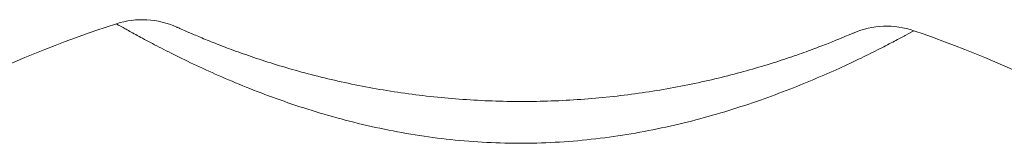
# Model space of a CAD drawing. Header units: millimetres. Extents: x 165 to 832, y 42 to 879.
# Tile 21 of 23: x 736.62 to 771.95, y 745.73 to 750.17. Entities that reach past the tile are written whole.
import ezdxf

# ---------------------------------------------------------------- set-up
doc = ezdxf.new("R2010")
doc.units = ezdxf.units.MM

msp = doc.modelspace()

# ---------------------------------------------------------------- linework, layer by layer
at = {"color": 7, "linetype": 'Continuous', "lineweight": 15}
for centre, radius, start, end in [((754.024, 707.235), 45, 108.0351, 115.9649), ((741.021, 747.171), 3, 65.6351, 108.0351), ((767.722, 746.938), 3, 70.9649, 113.3649), ((754.024, 707.235), 45, 63.0351, 70.9649)]:
    msp.add_arc(centre, radius, start, end, dxfattribs=at)
for points, knots in [([(768.701, 749.774), (768.701, 749.774), (768.596, 749.716), (768.285, 749.548), (768.155, 749.478), (767.848, 749.316), (767.672, 749.225), (767.273, 749.022), (767.049, 748.91), (766.561, 748.674), (766.298, 748.55), (765.453, 748.166), (764.809, 747.89), (763.435, 747.36), (762.7, 747.102), (761.529, 746.748), (761.127, 746.635), (760.318, 746.428), (759.91, 746.333), (758.67, 746.077), (757.827, 745.944), (756.538, 745.812), (756.104, 745.779), (755.227, 745.738), (754.788, 745.729), (753.481, 745.741), (752.619, 745.798), (750.912, 746.002), (750.068, 746.149), (748.816, 746.431), (748.403, 746.535), (747.597, 746.757), (747.203, 746.875), (746.433, 747.123), (746.057, 747.253), (745.323, 747.521), (744.964, 747.66), (743.935, 748.079), (743.311, 748.359), (742.472, 748.759), (742.208, 748.889), (741.726, 749.132), (741.507, 749.246), (741.113, 749.456), (740.936, 749.551), (740.631, 749.719), (740.504, 749.79), (740.3, 749.905), (740.223, 749.949), (740.119, 750.008), (740.092, 750.024), (740.092, 750.024)], [0, 0, 0, 0, 0.0625, 0.0625, 0.09375, 0.09375, 0.125, 0.125, 0.15625, 0.15625, 0.1875, 0.1875, 0.25, 0.25, 0.3125, 0.3125, 0.34375, 0.34375, 0.375, 0.375, 0.4375, 0.4375, 0.46875, 0.46875, 0.5, 0.5, 0.5625, 0.5625, 0.625, 0.625, 0.65625, 0.65625, 0.6875, 0.6875, 0.71875, 0.71875, 0.75, 0.75, 0.8125, 0.8125, 0.84375, 0.84375, 0.875, 0.875, 0.90625, 0.90625, 0.9375, 0.9375, 0.96875, 0.96875, 1, 1, 1, 1]), ([(742.258, 749.904), (742.258, 749.904), (742.282, 749.893), (742.376, 749.851), (742.445, 749.82), (742.628, 749.739), (742.742, 749.69), (743.017, 749.573), (743.174, 749.507), (743.527, 749.364), (743.723, 749.286), (744.155, 749.121), (744.39, 749.035), (745.131, 748.772), (745.68, 748.593), (746.877, 748.246), (747.508, 748.083), (748.486, 747.867), (748.818, 747.799), (749.493, 747.674), (749.837, 747.616), (750.869, 747.461), (751.563, 747.382), (752.958, 747.271), (753.661, 747.24), (755.073, 747.227), (755.786, 747.246), (757.189, 747.333), (757.883, 747.4), (759.25, 747.581), (759.925, 747.694), (761.25, 747.963), (761.881, 748.114), (762.773, 748.355), (763.062, 748.438), (763.618, 748.607), (763.885, 748.693), (764.385, 748.859), (764.618, 748.941), (765.052, 749.098), (765.253, 749.174), (765.611, 749.312), (765.769, 749.374), (766.043, 749.486), (766.16, 749.534), (766.439, 749.651), (766.532, 749.692), (766.532, 749.692)], [0, 0, 0, 0, 0.03125, 0.03125, 0.0625, 0.0625, 0.09375, 0.09375, 0.125, 0.125, 0.15625, 0.15625, 0.1875, 0.1875, 0.25, 0.25, 0.3125, 0.3125, 0.34375, 0.34375, 0.375, 0.375, 0.4375, 0.4375, 0.5, 0.5, 0.5625, 0.5625, 0.625, 0.625, 0.6875, 0.6875, 0.75, 0.75, 0.78125, 0.78125, 0.8125, 0.8125, 0.84375, 0.84375, 0.875, 0.875, 0.90625, 0.90625, 0.9375, 0.9375, 1, 1, 1, 1])]:
    msp.add_open_spline(points, degree=3, knots=knots, dxfattribs=at)

doc.saveas('drawing.dxf')
